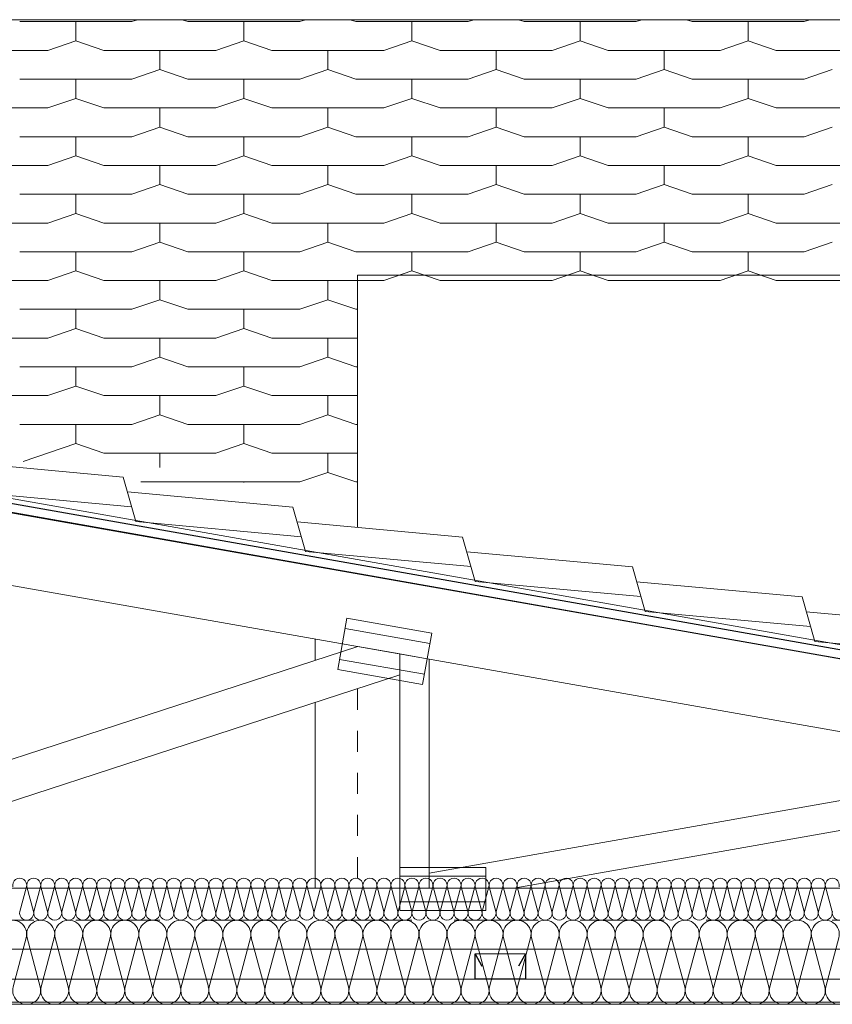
# Model space of a CAD drawing. Header units: centimetres. Extents: x -43488 to -10641, y 2063 to 22960.
# Tile 61 of 72: x -36280 to -36087, y 8685 to 8919. Entities that reach past the tile are written whole.
import ezdxf

# ---------------------------------------------------------------- set-up
doc = ezdxf.new("R2010")
doc.units = ezdxf.units.CM
doc.header["$MEASUREMENT"] = 0
doc.linetypes.add('!przerywana gęsta', pattern=[10, 5, -5])
doc.linetypes.add('Przerywana drobna', pattern=[30, 20, -10])
for name, color, linetype, lineweight, true_color in [('!kratownica_Nr_pióra__6', 7, 'Continuous', 18, 0x3fa3ff), ('@Dachy_Nr_pióra__8', 7, 'Continuous', 13, 0x42bda7), ('Dachy_Nr_pióra__6', 7, 'Continuous', 18, 0x3fa3ff), ('Meble i wyposażenie_Nr_pióra__94', 7, 'Continuous', 18, 0x9f9f9f), ('Ściany zewnętrzne_Nr_pióra__4', 7, 'Continuous', 25, 0x31fd59), ('Ściany zewnętrzne_Nr_pióra__5', 7, 'Continuous', 20, 0xfc3c2c), ('Ściany zewnętrzne_Nr_pióra__6', 7, 'Continuous', 18, 0x3fa3ff)]:
    doc.layers.add(name, color=color, linetype=linetype, lineweight=lineweight, true_color=true_color)
doc.layers.add('Ściany zewnętrzne_Nr_pióra__10', color=1, linetype='Continuous', lineweight=0)
doc.linetypes.add('izolacja 1_50', pattern='A,0,[1,Janisz._Ochraniew_DACH i KLIMA_V21.Shx,S=0.31746,R=0,X=0,Y=0],-40,0', length=40)

msp = doc.modelspace()

# ---------------------------------------------------------------- linework, layer by layer
at = {"layer": '!kratownica_Nr_pióra__6', "color": 161, "linetype": 'Continuous', "lineweight": 18, "true_color": 0x3fa3ff}
for p, q in [((-36202.2, 8777.15), (-36204.36, 8764.94)), ((-36182.02, 8773.59), (-36202.2, 8777.15)), ((-36182.45, 8771.15), (-36202.63, 8774.71)), ((-36184.17, 8761.38), (-36182.02, 8773.59)), ((-36203.93, 8767.38), (-36183.74, 8763.82)), ((-36204.36, 8764.94), (-36184.17, 8761.38)), ((-36169.11, 8717.85), (-36189.61, 8717.85)), ((-36189.61, 8717.85), (-36189.61, 8707.65)), ((-36169.11, 8707.65), (-36169.11, 8717.85)), ((-36169.11, 8715.81), (-36189.61, 8715.81)), ((-36189.61, 8709.69), (-36169.11, 8709.69)), ((-36189.61, 8707.65), (-36169.11, 8707.65))]:
    msp.add_line(p, q, dxfattribs=at)
for points in [[(-36451.23, 8832.06), (-36452.7, 8823.69), (-36454.18, 8815.31), (-35873.79, 8712.98), (-35824.84, 8712.98), (-35775.89, 8712.98)], [(-36189.61, 8763.67), (-36189.61, 8768.67), (-36199.56, 8770.42), (-36360.71, 8717.98), (-36360.71, 8712.98), (-36345.36, 8712.98)], [(-36182.61, 8767.43), (-36186.11, 8768.05), (-36189.61, 8768.67), (-36189.61, 8712.98), (-36186.11, 8712.98), (-36182.61, 8712.98)], [(-36028.35, 8736.68), (-36028.35, 8740.23), (-36038.42, 8742.01), (-36182.61, 8716.54), (-36182.61, 8712.98), (-36162.49, 8712.98)], [(-35761.71, 8698.48), (-35761.71, 8710.48), (-35775.89, 8712.98), (-36887.55, 8712.98), (-36887.55, 8705.73), (-36887.55, 8698.48)]]:
    msp.add_lwpolyline(points, close=True, dxfattribs=at)
at = {"layer": '@Dachy_Nr_pióra__8', "color": 135, "linetype": 'Continuous', "lineweight": 13, "true_color": 0x42bda7}
msp.add_line((-36550.48, 8849.73), (-35761.19, 8710.39), dxfattribs=at)
at = {"layer": 'Dachy_Nr_pióra__6', "color": 161, "linetype": 'Continuous', "lineweight": 18, "true_color": 0x3fa3ff}
for p, q in [((-35759.21, 8919.47), (-36382.71, 8919.47)), ((-36280.04, 8919.01), (-36253.38, 8919.01)), ((-36266.71, 8914.45), (-36266.71, 8919.01)), ((-36253.38, 8919.01), (-36252.02, 8919.47)), ((-36241.4, 8919.47), (-36240.04, 8919.01)), ((-36240.04, 8919.01), (-36213.38, 8919.01)), ((-36226.71, 8914.45), (-36226.71, 8919.01)), ((-36213.38, 8919.01), (-36212.02, 8919.47)), ((-36201.4, 8919.47), (-36200.04, 8919.01)), ((-36200.04, 8919.01), (-36173.38, 8919.01)), ((-36186.71, 8914.45), (-36186.71, 8919.01)), ((-36173.38, 8919.01), (-36172.02, 8919.47)), ((-36161.4, 8919.47), (-36160.04, 8919.01)), ((-36160.04, 8919.01), (-36133.38, 8919.01)), ((-36146.71, 8914.45), (-36146.71, 8919.01)), ((-36133.38, 8919.01), (-36132.02, 8919.47)), ((-36121.4, 8919.47), (-36120.04, 8919.01)), ((-36120.04, 8919.01), (-36093.38, 8919.01)), ((-36106.71, 8914.45), (-36106.71, 8919.01)), ((-36093.38, 8919.01), (-36092.02, 8919.47)), ((-36273.38, 8912.17), (-36266.71, 8914.45)), ((-36266.71, 8914.45), (-36260.04, 8912.17)), ((-36233.38, 8912.17), (-36226.71, 8914.45)), ((-36226.71, 8914.45), (-36220.04, 8912.17)), ((-36193.38, 8912.17), (-36186.71, 8914.45)), ((-36186.71, 8914.45), (-36180.04, 8912.17)), ((-36153.38, 8912.17), (-36146.71, 8914.45)), ((-36146.71, 8914.45), (-36140.04, 8912.17)), ((-36113.38, 8912.17), (-36106.71, 8914.45)), ((-36106.71, 8914.45), (-36100.04, 8912.17)), ((-36300.04, 8912.17), (-36273.38, 8912.17)), ((-36260.04, 8912.17), (-36233.38, 8912.17)), ((-36246.71, 8907.61), (-36246.71, 8912.17)), ((-36220.04, 8912.17), (-36193.38, 8912.17)), ((-36206.71, 8907.61), (-36206.71, 8912.17)), ((-36180.04, 8912.17), (-36153.38, 8912.17)), ((-36166.71, 8907.61), (-36166.71, 8912.17)), ((-36140.04, 8912.17), (-36113.38, 8912.17)), ((-36126.71, 8907.61), (-36126.71, 8912.17)), ((-36100.04, 8912.17), (-36073.38, 8912.17)), ((-36253.38, 8905.33), (-36246.71, 8907.61)), ((-36246.71, 8907.61), (-36240.04, 8905.33)), ((-36213.38, 8905.33), (-36206.71, 8907.61)), ((-36206.71, 8907.61), (-36200.04, 8905.33)), ((-36173.38, 8905.33), (-36166.71, 8907.61)), ((-36166.71, 8907.61), (-36160.04, 8905.33)), ((-36133.38, 8905.33), (-36126.71, 8907.61)), ((-36126.71, 8907.61), (-36120.04, 8905.33)), ((-36093.38, 8905.33), (-36086.71, 8907.61)), ((-36280.04, 8905.33), (-36253.38, 8905.33)), ((-36266.71, 8900.77), (-36266.71, 8905.33)), ((-36240.04, 8905.33), (-36213.38, 8905.33)), ((-36226.71, 8900.77), (-36226.71, 8905.33)), ((-36200.04, 8905.33), (-36173.38, 8905.33)), ((-36186.71, 8900.77), (-36186.71, 8905.33)), ((-36160.04, 8905.33), (-36133.38, 8905.33)), ((-36146.71, 8900.77), (-36146.71, 8905.33)), ((-36120.04, 8905.33), (-36093.38, 8905.33)), ((-36106.71, 8900.77), (-36106.71, 8905.33)), ((-36273.38, 8898.49), (-36266.71, 8900.77)), ((-36266.71, 8900.77), (-36260.04, 8898.49)), ((-36233.38, 8898.49), (-36226.71, 8900.77)), ((-36226.71, 8900.77), (-36220.04, 8898.49)), ((-36193.38, 8898.49), (-36186.71, 8900.77)), ((-36186.71, 8900.77), (-36180.04, 8898.49)), ((-36153.38, 8898.49), (-36146.71, 8900.77)), ((-36146.71, 8900.77), (-36140.04, 8898.49)), ((-36113.38, 8898.49), (-36106.71, 8900.77)), ((-36106.71, 8900.77), (-36100.04, 8898.49)), ((-36300.04, 8898.49), (-36273.38, 8898.49)), ((-36260.04, 8898.49), (-36233.38, 8898.49)), ((-36246.71, 8893.93), (-36246.71, 8898.49)), ((-36220.04, 8898.49), (-36193.38, 8898.49)), ((-36206.71, 8893.93), (-36206.71, 8898.49)), ((-36180.04, 8898.49), (-36153.38, 8898.49)), ((-36166.71, 8893.93), (-36166.71, 8898.49)), ((-36140.04, 8898.49), (-36113.38, 8898.49)), ((-36126.71, 8893.93), (-36126.71, 8898.49)), ((-36100.04, 8898.49), (-36073.38, 8898.49)), ((-36253.38, 8891.65), (-36246.71, 8893.93)), ((-36246.71, 8893.93), (-36240.04, 8891.65)), ((-36213.38, 8891.65), (-36206.71, 8893.93)), ((-36206.71, 8893.93), (-36200.04, 8891.65)), ((-36173.38, 8891.65), (-36166.71, 8893.93)), ((-36166.71, 8893.93), (-36160.04, 8891.65)), ((-36133.38, 8891.65), (-36126.71, 8893.93)), ((-36126.71, 8893.93), (-36120.04, 8891.65)), ((-36093.38, 8891.65), (-36086.71, 8893.93)), ((-36280.04, 8891.65), (-36253.38, 8891.65)), ((-36266.71, 8887.09), (-36266.71, 8891.65)), ((-36240.04, 8891.65), (-36213.38, 8891.65)), ((-36226.71, 8887.09), (-36226.71, 8891.65)), ((-36200.04, 8891.65), (-36173.38, 8891.65)), ((-36186.71, 8887.09), (-36186.71, 8891.65)), ((-36160.04, 8891.65), (-36133.38, 8891.65)), ((-36146.71, 8887.09), (-36146.71, 8891.65)), ((-36120.04, 8891.65), (-36093.38, 8891.65)), ((-36106.71, 8887.09), (-36106.71, 8891.65)), ((-36273.38, 8884.81), (-36266.71, 8887.09)), ((-36266.71, 8887.09), (-36260.04, 8884.81)), ((-36233.38, 8884.81), (-36226.71, 8887.09)), ((-36226.71, 8887.09), (-36220.04, 8884.81)), ((-36193.38, 8884.81), (-36186.71, 8887.09)), ((-36186.71, 8887.09), (-36180.04, 8884.81)), ((-36153.38, 8884.81), (-36146.71, 8887.09)), ((-36146.71, 8887.09), (-36140.04, 8884.81)), ((-36113.38, 8884.81), (-36106.71, 8887.09)), ((-36106.71, 8887.09), (-36100.04, 8884.81)), ((-36300.04, 8884.81), (-36273.38, 8884.81)), ((-36260.04, 8884.81), (-36233.38, 8884.81)), ((-36246.71, 8880.25), (-36246.71, 8884.81)), ((-36220.04, 8884.81), (-36193.38, 8884.81)), ((-36206.71, 8880.25), (-36206.71, 8884.81)), ((-36180.04, 8884.81), (-36153.38, 8884.81)), ((-36166.71, 8880.25), (-36166.71, 8884.81)), ((-36140.04, 8884.81), (-36113.38, 8884.81)), ((-36126.71, 8880.25), (-36126.71, 8884.81)), ((-36100.04, 8884.81), (-36073.38, 8884.81)), ((-36253.38, 8877.97), (-36246.71, 8880.25)), ((-36246.71, 8880.25), (-36240.04, 8877.97)), ((-36213.38, 8877.97), (-36206.71, 8880.25)), ((-36206.71, 8880.25), (-36200.04, 8877.97)), ((-36173.38, 8877.97), (-36166.71, 8880.25)), ((-36166.71, 8880.25), (-36160.04, 8877.97)), ((-36133.38, 8877.97), (-36126.71, 8880.25)), ((-36126.71, 8880.25), (-36120.04, 8877.97)), ((-36093.38, 8877.97), (-36086.71, 8880.25)), ((-36280.04, 8877.97), (-36253.38, 8877.97)), ((-36266.71, 8873.41), (-36266.71, 8877.97)), ((-36240.04, 8877.97), (-36213.38, 8877.97)), ((-36226.71, 8873.41), (-36226.71, 8877.97)), ((-36200.04, 8877.97), (-36173.38, 8877.97)), ((-36186.71, 8873.41), (-36186.71, 8877.97)), ((-36160.04, 8877.97), (-36133.38, 8877.97)), ((-36146.71, 8873.41), (-36146.71, 8877.97)), ((-36120.04, 8877.97), (-36093.38, 8877.97)), ((-36106.71, 8873.41), (-36106.71, 8877.97)), ((-36273.38, 8871.13), (-36266.71, 8873.41)), ((-36266.71, 8873.41), (-36260.04, 8871.13)), ((-36233.38, 8871.13), (-36226.71, 8873.41)), ((-36226.71, 8873.41), (-36220.04, 8871.13)), ((-36193.38, 8871.13), (-36186.71, 8873.41)), ((-36186.71, 8873.41), (-36180.04, 8871.13)), ((-36153.38, 8871.13), (-36146.71, 8873.41)), ((-36146.71, 8873.41), (-36140.04, 8871.13)), ((-36113.38, 8871.13), (-36106.71, 8873.41)), ((-36106.71, 8873.41), (-36100.04, 8871.13)), ((-36300.04, 8871.13), (-36273.38, 8871.13)), ((-36260.04, 8871.13), (-36233.38, 8871.13)), ((-36246.71, 8866.57), (-36246.71, 8871.13)), ((-36220.04, 8871.13), (-36193.38, 8871.13)), ((-36206.71, 8866.57), (-36206.71, 8871.13)), ((-36180.04, 8871.13), (-36153.38, 8871.13)), ((-36166.71, 8866.57), (-36166.71, 8871.13)), ((-36140.04, 8871.13), (-36113.38, 8871.13)), ((-36126.71, 8866.57), (-36126.71, 8871.13)), ((-36100.04, 8871.13), (-36073.38, 8871.13)), ((-36253.38, 8864.29), (-36246.71, 8866.57)), ((-36246.71, 8866.57), (-36240.04, 8864.29)), ((-36213.38, 8864.29), (-36206.71, 8866.57)), ((-36206.71, 8866.57), (-36200.04, 8864.29)), ((-36173.38, 8864.29), (-36166.71, 8866.57)), ((-36166.71, 8866.57), (-36160.04, 8864.29)), ((-36133.38, 8864.29), (-36126.71, 8866.57)), ((-36126.71, 8866.57), (-36120.04, 8864.29)), ((-36093.38, 8864.29), (-36086.71, 8866.57)), ((-36280.04, 8864.29), (-36253.38, 8864.29)), ((-36266.71, 8859.73), (-36266.71, 8864.29)), ((-36240.04, 8864.29), (-36213.38, 8864.29)), ((-36226.71, 8859.73), (-36226.71, 8864.29)), ((-36200.04, 8864.29), (-36173.38, 8864.29)), ((-36186.71, 8859.73), (-36186.71, 8864.29)), ((-36160.04, 8864.29), (-36133.38, 8864.29)), ((-36146.71, 8859.73), (-36146.71, 8864.29)), ((-36120.04, 8864.29), (-36093.38, 8864.29)), ((-36106.71, 8859.73), (-36106.71, 8864.29)), ((-36273.38, 8857.45), (-36266.71, 8859.73)), ((-36266.71, 8859.73), (-36260.04, 8857.45)), ((-36233.38, 8857.45), (-36226.71, 8859.73)), ((-36226.71, 8859.73), (-36220.04, 8857.45)), ((-36193.38, 8857.45), (-36186.71, 8859.73)), ((-36186.71, 8859.73), (-36180.04, 8857.45)), ((-36153.38, 8857.45), (-36146.71, 8859.73)), ((-36146.71, 8859.73), (-36140.04, 8857.45)), ((-36113.38, 8857.45), (-36106.71, 8859.73)), ((-36106.71, 8859.73), (-36100.04, 8857.45)), ((-36300.04, 8857.45), (-36273.38, 8857.45)), ((-36260.04, 8857.45), (-36233.38, 8857.45)), ((-36246.71, 8852.89), (-36246.71, 8857.45)), ((-36220.04, 8857.45), (-36193.38, 8857.45)), ((-36206.71, 8852.89), (-36206.71, 8857.45)), ((-36180.04, 8857.45), (-36153.38, 8857.45)), ((-36140.04, 8857.45), (-36113.38, 8857.45)), ((-36100.04, 8857.45), (-36073.38, 8857.45)), ((-36253.38, 8850.61), (-36246.71, 8852.89)), ((-36246.71, 8852.89), (-36240.04, 8850.61)), ((-36213.38, 8850.61), (-36206.71, 8852.89)), ((-36206.71, 8852.89), (-36200.04, 8850.61)), ((-36280.04, 8850.61), (-36253.38, 8850.61)), ((-36266.71, 8846.05), (-36266.71, 8850.61)), ((-36240.04, 8850.61), (-36213.38, 8850.61)), ((-36226.71, 8846.05), (-36226.71, 8850.61)), ((-36200.04, 8850.61), (-36199.71, 8850.61)), ((-36273.38, 8843.77), (-36266.71, 8846.05)), ((-36266.71, 8846.05), (-36260.04, 8843.77)), ((-36233.38, 8843.77), (-36226.71, 8846.05)), ((-36226.71, 8846.05), (-36220.04, 8843.77)), ((-36300.04, 8843.77), (-36273.38, 8843.77)), ((-36260.04, 8843.77), (-36233.38, 8843.77)), ((-36246.71, 8839.21), (-36246.71, 8843.77)), ((-36220.04, 8843.77), (-36199.71, 8843.77)), ((-36206.71, 8839.21), (-36206.71, 8843.77)), ((-36253.38, 8836.93), (-36246.71, 8839.21)), ((-36246.71, 8839.21), (-36240.04, 8836.93)), ((-36213.38, 8836.93), (-36206.71, 8839.21)), ((-36206.71, 8839.21), (-36200.04, 8836.93)), ((-36280.04, 8836.93), (-36253.38, 8836.93)), ((-36266.71, 8832.37), (-36266.71, 8836.93)), ((-36240.04, 8836.93), (-36213.38, 8836.93)), ((-36226.71, 8832.37), (-36226.71, 8836.93)), ((-36200.04, 8836.93), (-36199.71, 8836.93)), ((-36273.38, 8830.09), (-36266.71, 8832.37)), ((-36266.71, 8832.37), (-36260.04, 8830.09)), ((-36233.38, 8830.09), (-36226.71, 8832.37)), ((-36226.71, 8832.37), (-36220.04, 8830.09)), ((-36300.04, 8830.09), (-36273.38, 8830.09)), ((-36260.04, 8830.09), (-36233.38, 8830.09)), ((-36246.71, 8825.53), (-36246.71, 8830.09)), ((-36220.04, 8830.09), (-36199.71, 8830.09)), ((-36206.71, 8825.53), (-36206.71, 8830.09)), ((-36253.38, 8823.25), (-36246.71, 8825.53)), ((-36246.71, 8825.53), (-36240.04, 8823.25)), ((-36213.38, 8823.25), (-36206.71, 8825.53)), ((-36206.71, 8825.53), (-36200.04, 8823.25)), ((-36280.04, 8823.25), (-36253.38, 8823.25)), ((-36266.71, 8818.68), (-36266.71, 8823.25)), ((-36240.04, 8823.25), (-36213.38, 8823.25)), ((-36226.71, 8818.68), (-36226.71, 8823.25)), ((-36200.04, 8823.25), (-36199.71, 8823.25)), ((-36279.18, 8814.42), (-36266.71, 8818.68)), ((-36266.71, 8818.68), (-36260.04, 8816.4)), ((-36233.38, 8816.4), (-36226.71, 8818.68)), ((-36226.71, 8818.68), (-36220.04, 8816.4)), ((-36260.04, 8816.4), (-36233.38, 8816.4)), ((-36246.71, 8813), (-36246.71, 8816.4)), ((-36220.04, 8816.4), (-36199.71, 8816.4)), ((-36206.71, 8811.84), (-36206.71, 8816.4)), ((-36213.38, 8809.56), (-36206.71, 8811.84)), ((-36206.71, 8811.84), (-36200.04, 8809.56)), ((-36251.23, 8809.56), (-36213.38, 8809.56)), ((-36226.71, 8809.47), (-36226.71, 8809.56)), ((-36200.04, 8809.56), (-36199.71, 8809.56))]:
    msp.add_line(p, q, dxfattribs=at)
at = {"layer": 'Meble i wyposażenie_Nr_pióra__94', "color": 253, "linetype": 'Continuous', "lineweight": 18, "true_color": 0x9f9f9f}
for p, q in [((-36278.43, 8713.26), (-36279.99, 8707.46)), ((-36278.32, 8713.26), (-36276.77, 8707.46)), ((-36275.1, 8713.26), (-36276.65, 8707.46)), ((-36274.99, 8713.26), (-36273.43, 8707.46)), ((-36271.77, 8713.26), (-36273.32, 8707.46)), ((-36271.65, 8713.26), (-36270.1, 8707.46)), ((-36268.43, 8713.26), (-36269.99, 8707.46)), ((-36268.32, 8713.26), (-36266.77, 8707.46)), ((-36265.1, 8713.26), (-36266.65, 8707.46)), ((-36264.99, 8713.26), (-36263.43, 8707.46)), ((-36261.77, 8713.26), (-36263.32, 8707.46)), ((-36261.65, 8713.26), (-36260.1, 8707.46)), ((-36258.43, 8713.26), (-36259.99, 8707.46)), ((-36258.32, 8713.26), (-36256.77, 8707.46)), ((-36255.1, 8713.26), (-36256.65, 8707.46)), ((-36254.99, 8713.26), (-36253.43, 8707.46)), ((-36251.77, 8713.26), (-36253.32, 8707.46)), ((-36251.65, 8713.26), (-36250.1, 8707.46)), ((-36248.43, 8713.26), (-36249.99, 8707.46)), ((-36248.32, 8713.26), (-36246.77, 8707.46)), ((-36245.1, 8713.26), (-36246.65, 8707.46)), ((-36244.99, 8713.26), (-36243.43, 8707.46)), ((-36241.77, 8713.26), (-36243.32, 8707.46)), ((-36241.65, 8713.26), (-36240.1, 8707.46)), ((-36238.43, 8713.26), (-36239.99, 8707.46)), ((-36238.32, 8713.26), (-36236.77, 8707.46)), ((-36235.1, 8713.26), (-36236.65, 8707.46)), ((-36234.99, 8713.26), (-36233.43, 8707.46)), ((-36231.77, 8713.26), (-36233.32, 8707.46)), ((-36231.65, 8713.26), (-36230.1, 8707.46)), ((-36228.43, 8713.26), (-36229.99, 8707.46)), ((-36228.32, 8713.26), (-36226.77, 8707.46)), ((-36225.1, 8713.26), (-36226.65, 8707.46)), ((-36224.99, 8713.26), (-36223.43, 8707.46)), ((-36221.77, 8713.26), (-36223.32, 8707.46)), ((-36221.65, 8713.26), (-36220.1, 8707.46)), ((-36218.43, 8713.26), (-36219.99, 8707.46)), ((-36218.32, 8713.26), (-36216.77, 8707.46)), ((-36215.1, 8713.26), (-36216.65, 8707.46)), ((-36214.99, 8713.26), (-36213.43, 8707.46)), ((-36211.77, 8713.26), (-36213.32, 8707.46)), ((-36211.65, 8713.26), (-36210.1, 8707.46)), ((-36208.43, 8713.26), (-36209.99, 8707.46)), ((-36208.32, 8713.26), (-36206.77, 8707.46)), ((-36205.1, 8713.26), (-36206.65, 8707.46)), ((-36204.99, 8713.26), (-36203.43, 8707.46)), ((-36201.77, 8713.26), (-36203.32, 8707.46)), ((-36201.65, 8713.26), (-36200.1, 8707.46)), ((-36198.43, 8713.26), (-36199.99, 8707.46)), ((-36198.32, 8713.26), (-36196.77, 8707.46)), ((-36195.1, 8713.26), (-36196.65, 8707.46)), ((-36194.99, 8713.26), (-36193.43, 8707.46)), ((-36191.77, 8713.26), (-36193.32, 8707.46)), ((-36191.65, 8713.26), (-36190.1, 8707.46)), ((-36188.43, 8713.26), (-36189.99, 8707.46)), ((-36188.32, 8713.26), (-36186.77, 8707.46)), ((-36185.1, 8713.26), (-36186.65, 8707.46)), ((-36184.99, 8713.26), (-36183.43, 8707.46)), ((-36181.77, 8713.26), (-36183.32, 8707.46)), ((-36181.65, 8713.26), (-36180.1, 8707.46)), ((-36178.43, 8713.26), (-36179.99, 8707.46)), ((-36178.32, 8713.26), (-36176.77, 8707.46)), ((-36175.1, 8713.26), (-36176.65, 8707.46)), ((-36174.99, 8713.26), (-36173.43, 8707.46)), ((-36171.77, 8713.26), (-36173.32, 8707.46)), ((-36171.65, 8713.26), (-36170.1, 8707.46)), ((-36168.43, 8713.26), (-36169.99, 8707.46)), ((-36168.32, 8713.26), (-36166.77, 8707.46)), ((-36165.1, 8713.26), (-36166.65, 8707.46)), ((-36164.99, 8713.26), (-36163.43, 8707.46)), ((-36161.77, 8713.26), (-36163.32, 8707.46)), ((-36161.65, 8713.26), (-36160.1, 8707.46)), ((-36158.43, 8713.26), (-36159.99, 8707.46)), ((-36158.32, 8713.26), (-36156.77, 8707.46)), ((-36155.1, 8713.26), (-36156.65, 8707.46)), ((-36154.99, 8713.26), (-36153.43, 8707.46)), ((-36151.77, 8713.26), (-36153.32, 8707.46)), ((-36151.65, 8713.26), (-36150.1, 8707.46)), ((-36148.43, 8713.26), (-36149.99, 8707.46)), ((-36148.32, 8713.26), (-36146.77, 8707.46)), ((-36145.1, 8713.26), (-36146.65, 8707.46)), ((-36144.99, 8713.26), (-36143.43, 8707.46)), ((-36141.77, 8713.26), (-36143.32, 8707.46)), ((-36141.65, 8713.26), (-36140.1, 8707.46)), ((-36138.43, 8713.26), (-36139.99, 8707.46)), ((-36138.32, 8713.26), (-36136.77, 8707.46)), ((-36135.1, 8713.26), (-36136.65, 8707.46)), ((-36134.99, 8713.26), (-36133.43, 8707.46)), ((-36131.77, 8713.26), (-36133.32, 8707.46)), ((-36131.65, 8713.26), (-36130.1, 8707.46)), ((-36128.43, 8713.26), (-36129.99, 8707.46)), ((-36128.32, 8713.26), (-36126.77, 8707.46)), ((-36125.1, 8713.26), (-36126.65, 8707.46)), ((-36124.99, 8713.26), (-36123.43, 8707.46)), ((-36121.77, 8713.26), (-36123.32, 8707.46)), ((-36121.65, 8713.26), (-36120.1, 8707.46)), ((-36118.43, 8713.26), (-36119.99, 8707.46)), ((-36118.32, 8713.26), (-36116.77, 8707.46)), ((-36115.1, 8713.26), (-36116.65, 8707.46)), ((-36114.99, 8713.26), (-36113.43, 8707.46)), ((-36111.77, 8713.26), (-36113.32, 8707.46)), ((-36111.65, 8713.26), (-36110.1, 8707.46)), ((-36108.43, 8713.26), (-36109.99, 8707.46)), ((-36108.32, 8713.26), (-36106.77, 8707.46)), ((-36105.1, 8713.26), (-36106.65, 8707.46)), ((-36104.99, 8713.26), (-36103.43, 8707.46)), ((-36101.77, 8713.26), (-36103.32, 8707.46)), ((-36101.65, 8713.26), (-36100.1, 8707.46)), ((-36098.43, 8713.26), (-36099.99, 8707.46)), ((-36098.32, 8713.26), (-36096.77, 8707.46)), ((-36095.1, 8713.26), (-36096.65, 8707.46)), ((-36094.99, 8713.26), (-36093.43, 8707.46)), ((-36091.77, 8713.26), (-36093.32, 8707.46)), ((-36091.65, 8713.26), (-36090.1, 8707.46)), ((-36088.43, 8713.26), (-36089.99, 8707.46)), ((-36088.32, 8713.26), (-36086.77, 8707.46)), ((-36278.49, 8701.16), (-36281.6, 8689.55)), ((-36278.26, 8701.16), (-36275.16, 8689.55)), ((-36271.82, 8701.16), (-36274.93, 8689.55)), ((-36271.6, 8701.16), (-36268.49, 8689.55)), ((-36265.16, 8701.16), (-36268.26, 8689.55)), ((-36264.93, 8701.16), (-36261.82, 8689.55)), ((-36258.49, 8701.16), (-36261.6, 8689.55)), ((-36258.26, 8701.16), (-36255.16, 8689.55)), ((-36251.82, 8701.16), (-36254.93, 8689.55)), ((-36251.6, 8701.16), (-36248.49, 8689.55)), ((-36245.16, 8701.16), (-36248.26, 8689.55)), ((-36244.93, 8701.16), (-36241.82, 8689.55)), ((-36238.49, 8701.16), (-36241.6, 8689.55)), ((-36238.26, 8701.16), (-36235.16, 8689.55)), ((-36231.82, 8701.16), (-36234.93, 8689.55)), ((-36231.6, 8701.16), (-36228.49, 8689.55)), ((-36225.16, 8701.16), (-36228.26, 8689.55)), ((-36224.93, 8701.16), (-36221.82, 8689.55)), ((-36218.49, 8701.16), (-36221.6, 8689.55)), ((-36218.26, 8701.16), (-36215.16, 8689.55)), ((-36211.82, 8701.16), (-36214.93, 8689.55)), ((-36211.6, 8701.16), (-36208.49, 8689.55)), ((-36205.16, 8701.16), (-36208.26, 8689.55)), ((-36204.93, 8701.16), (-36201.82, 8689.55)), ((-36198.49, 8701.16), (-36201.6, 8689.55)), ((-36198.26, 8701.16), (-36195.16, 8689.55)), ((-36191.82, 8701.16), (-36194.93, 8689.55)), ((-36191.6, 8701.16), (-36188.49, 8689.55)), ((-36185.16, 8701.16), (-36188.26, 8689.55)), ((-36184.93, 8701.16), (-36181.82, 8689.55)), ((-36178.49, 8701.16), (-36181.6, 8689.55)), ((-36178.26, 8701.16), (-36175.16, 8689.55)), ((-36171.82, 8701.16), (-36174.93, 8689.55)), ((-36171.6, 8701.16), (-36168.49, 8689.55)), ((-36165.16, 8701.16), (-36168.26, 8689.55)), ((-36164.93, 8701.16), (-36161.82, 8689.55)), ((-36158.49, 8701.16), (-36161.6, 8689.55)), ((-36158.26, 8701.16), (-36155.16, 8689.55)), ((-36151.82, 8701.16), (-36154.93, 8689.55)), ((-36151.6, 8701.16), (-36148.49, 8689.55)), ((-36145.16, 8701.16), (-36148.26, 8689.55)), ((-36144.93, 8701.16), (-36141.82, 8689.55)), ((-36138.49, 8701.16), (-36141.6, 8689.55)), ((-36138.26, 8701.16), (-36135.16, 8689.55)), ((-36131.82, 8701.16), (-36134.93, 8689.55)), ((-36131.6, 8701.16), (-36128.49, 8689.55)), ((-36125.16, 8701.16), (-36128.26, 8689.55)), ((-36124.93, 8701.16), (-36121.82, 8689.55)), ((-36118.49, 8701.16), (-36121.6, 8689.55)), ((-36118.26, 8701.16), (-36115.16, 8689.55)), ((-36111.82, 8701.16), (-36114.93, 8689.55)), ((-36111.6, 8701.16), (-36108.49, 8689.55)), ((-36105.16, 8701.16), (-36108.26, 8689.55)), ((-36104.93, 8701.16), (-36101.82, 8689.55)), ((-36098.49, 8701.16), (-36101.6, 8689.55)), ((-36098.26, 8701.16), (-36095.16, 8689.55)), ((-36091.82, 8701.16), (-36094.93, 8689.55)), ((-36091.6, 8701.16), (-36088.49, 8689.55)), ((-36085.16, 8701.16), (-36088.26, 8689.55))]:
    msp.add_line(p, q, dxfattribs=at)
for centre, radius, start, end in [((-36280.04, 8713.69), 1.67, 345.0191, 194.9809), ((-36276.71, 8713.69), 1.67, 345.0191, 194.9809), ((-36273.38, 8713.69), 1.67, 345.0191, 194.9809), ((-36270.04, 8713.69), 1.67, 345.0191, 194.9809), ((-36266.71, 8713.69), 1.67, 345.0191, 194.9809), ((-36263.38, 8713.69), 1.67, 345.0191, 194.9809), ((-36260.04, 8713.69), 1.67, 345.0191, 194.9809), ((-36256.71, 8713.69), 1.67, 345.0191, 194.9809), ((-36253.38, 8713.69), 1.67, 345.0191, 194.9809), ((-36250.04, 8713.69), 1.67, 345.0191, 194.9809), ((-36246.71, 8713.69), 1.67, 345.0191, 194.9809), ((-36243.38, 8713.69), 1.67, 345.0191, 194.9809), ((-36240.04, 8713.69), 1.67, 345.0191, 194.9809), ((-36236.71, 8713.69), 1.67, 345.0191, 194.9809), ((-36233.38, 8713.69), 1.67, 345.0191, 194.9809), ((-36230.04, 8713.69), 1.67, 345.0191, 194.9809), ((-36226.71, 8713.69), 1.67, 345.0191, 194.9809), ((-36223.38, 8713.69), 1.67, 345.0191, 194.9809), ((-36220.04, 8713.69), 1.67, 345.0191, 194.9809), ((-36216.71, 8713.69), 1.67, 345.0191, 194.9809), ((-36213.38, 8713.69), 1.67, 345.0191, 194.9809), ((-36210.04, 8713.69), 1.67, 345.0191, 194.9809), ((-36206.71, 8713.69), 1.67, 345.0191, 194.9809), ((-36203.38, 8713.69), 1.67, 345.0191, 194.9809), ((-36200.04, 8713.69), 1.67, 345.0191, 194.9809), ((-36196.71, 8713.69), 1.67, 345.0191, 194.9809), ((-36193.38, 8713.69), 1.67, 345.0191, 194.9809), ((-36190.04, 8713.69), 1.67, 345.0191, 194.9809), ((-36186.71, 8713.69), 1.67, 345.0191, 194.9809), ((-36183.38, 8713.69), 1.67, 345.0191, 194.9809), ((-36180.04, 8713.69), 1.67, 345.0191, 194.9809), ((-36176.71, 8713.69), 1.67, 345.0191, 194.9809), ((-36173.38, 8713.69), 1.67, 345.0191, 194.9809), ((-36170.04, 8713.69), 1.67, 345.0191, 194.9809), ((-36166.71, 8713.69), 1.67, 345.0191, 194.9809), ((-36163.38, 8713.69), 1.67, 345.0191, 194.9809), ((-36160.04, 8713.69), 1.67, 345.0191, 194.9809), ((-36156.71, 8713.69), 1.67, 345.0191, 194.9809), ((-36153.38, 8713.69), 1.67, 345.0191, 194.9809), ((-36150.04, 8713.69), 1.67, 345.0191, 194.9809), ((-36146.71, 8713.69), 1.67, 345.0191, 194.9809), ((-36143.38, 8713.69), 1.67, 345.0191, 194.9809), ((-36140.04, 8713.69), 1.67, 345.0191, 194.9809), ((-36136.71, 8713.69), 1.67, 345.0191, 194.9809), ((-36133.38, 8713.69), 1.67, 345.0191, 194.9809), ((-36130.04, 8713.69), 1.67, 345.0191, 194.9809), ((-36126.71, 8713.69), 1.67, 345.0191, 194.9809), ((-36123.38, 8713.69), 1.67, 345.0191, 194.9809), ((-36120.04, 8713.69), 1.67, 345.0191, 194.9809), ((-36116.71, 8713.69), 1.67, 345.0191, 194.9809), ((-36113.38, 8713.69), 1.67, 345.0191, 194.9809), ((-36110.04, 8713.69), 1.67, 345.0191, 194.9809), ((-36106.71, 8713.69), 1.67, 345.0191, 194.9809), ((-36103.38, 8713.69), 1.67, 345.0191, 194.9809), ((-36100.04, 8713.69), 1.67, 345.0191, 194.9809), ((-36096.71, 8713.69), 1.67, 345.0191, 194.9809), ((-36093.38, 8713.69), 1.67, 345.0191, 194.9809), ((-36090.04, 8713.69), 1.67, 345.0191, 194.9809), ((-36086.71, 8713.69), 1.67, 345.0191, 194.9809), ((-36278.38, 8707.03), 1.67, 165.0191, 14.9809), ((-36275.04, 8707.03), 1.67, 165.0191, 14.9809), ((-36271.71, 8707.03), 1.67, 165.0191, 14.9809), ((-36268.38, 8707.03), 1.67, 165.0191, 14.9809), ((-36265.04, 8707.03), 1.67, 165.0191, 14.9809), ((-36261.71, 8707.03), 1.67, 165.0191, 14.9809), ((-36258.38, 8707.03), 1.67, 165.0191, 14.9809), ((-36255.04, 8707.03), 1.67, 165.0191, 14.9809), ((-36251.71, 8707.03), 1.67, 165.0191, 14.9809), ((-36248.38, 8707.03), 1.67, 165.0191, 14.9809), ((-36245.04, 8707.03), 1.67, 165.0191, 14.9809), ((-36241.71, 8707.03), 1.67, 165.0191, 14.9809), ((-36238.38, 8707.03), 1.67, 165.0191, 14.9809), ((-36235.04, 8707.03), 1.67, 165.0191, 14.9809), ((-36231.71, 8707.03), 1.67, 165.0191, 14.9809), ((-36228.38, 8707.03), 1.67, 165.0191, 14.9809), ((-36225.04, 8707.03), 1.67, 165.0191, 14.9809), ((-36221.71, 8707.03), 1.67, 165.0191, 14.9809), ((-36218.38, 8707.03), 1.67, 165.0191, 14.9809), ((-36215.04, 8707.03), 1.67, 165.0191, 14.9809), ((-36211.71, 8707.03), 1.67, 165.0191, 14.9809), ((-36208.38, 8707.03), 1.67, 165.0191, 14.9809), ((-36205.04, 8707.03), 1.67, 165.0191, 14.9809), ((-36201.71, 8707.03), 1.67, 165.0191, 14.9809), ((-36198.38, 8707.03), 1.67, 165.0191, 14.9809), ((-36195.04, 8707.03), 1.67, 165.0191, 14.9809), ((-36191.71, 8707.03), 1.67, 165.0191, 14.9809), ((-36188.38, 8707.03), 1.67, 165.0191, 14.9809), ((-36185.04, 8707.03), 1.67, 165.0191, 14.9809), ((-36181.71, 8707.03), 1.67, 165.0191, 14.9809), ((-36178.38, 8707.03), 1.67, 165.0191, 14.9809), ((-36175.04, 8707.03), 1.67, 165.0191, 14.9809), ((-36171.71, 8707.03), 1.67, 165.0191, 14.9809), ((-36168.38, 8707.03), 1.67, 165.0191, 14.9809), ((-36165.04, 8707.03), 1.67, 165.0191, 14.9809), ((-36161.71, 8707.03), 1.67, 165.0191, 14.9809), ((-36158.38, 8707.03), 1.67, 165.0191, 14.9809), ((-36155.04, 8707.03), 1.67, 165.0191, 14.9809), ((-36151.71, 8707.03), 1.67, 165.0191, 14.9809), ((-36148.38, 8707.03), 1.67, 165.0191, 14.9809), ((-36145.04, 8707.03), 1.67, 165.0191, 14.9809), ((-36141.71, 8707.03), 1.67, 165.0191, 14.9809), ((-36138.38, 8707.03), 1.67, 165.0191, 14.9809), ((-36135.04, 8707.03), 1.67, 165.0191, 14.9809), ((-36131.71, 8707.03), 1.67, 165.0191, 14.9809), ((-36128.38, 8707.03), 1.67, 165.0191, 14.9809), ((-36125.04, 8707.03), 1.67, 165.0191, 14.9809), ((-36121.71, 8707.03), 1.67, 165.0191, 14.9809), ((-36118.38, 8707.03), 1.67, 165.0191, 14.9809), ((-36115.04, 8707.03), 1.67, 165.0191, 14.9809), ((-36111.71, 8707.03), 1.67, 165.0191, 14.9809), ((-36108.38, 8707.03), 1.67, 165.0191, 14.9809), ((-36105.04, 8707.03), 1.67, 165.0191, 14.9809), ((-36101.71, 8707.03), 1.67, 165.0191, 14.9809), ((-36098.38, 8707.03), 1.67, 165.0191, 14.9809), ((-36095.04, 8707.03), 1.67, 165.0191, 14.9809), ((-36091.71, 8707.03), 1.67, 165.0191, 14.9809), ((-36088.38, 8707.03), 1.67, 165.0191, 14.9809), ((-36085.04, 8707.03), 1.67, 165.0191, 14.9809), ((-36281.71, 8702.03), 3.33, 345.0191, 194.9809), ((-36275.04, 8702.03), 3.33, 345.0191, 194.9809), ((-36268.38, 8702.03), 3.33, 345.0191, 194.9809), ((-36261.71, 8702.03), 3.33, 345.0191, 194.9809), ((-36255.04, 8702.03), 3.33, 345.0191, 194.9809), ((-36248.38, 8702.03), 3.33, 345.0191, 194.9809), ((-36241.71, 8702.03), 3.33, 345.0191, 194.9809), ((-36235.04, 8702.03), 3.33, 345.0191, 194.9809), ((-36228.38, 8702.03), 3.33, 345.0191, 194.9809), ((-36221.71, 8702.03), 3.33, 345.0191, 194.9809), ((-36215.04, 8702.03), 3.33, 345.0191, 194.9809), ((-36208.38, 8702.03), 3.33, 345.0191, 194.9809), ((-36201.71, 8702.03), 3.33, 345.0191, 194.9809), ((-36195.04, 8702.03), 3.33, 345.0191, 194.9809), ((-36188.38, 8702.03), 3.33, 345.0191, 194.9809), ((-36181.71, 8702.03), 3.33, 345.0191, 194.9809), ((-36175.04, 8702.03), 3.33, 345.0191, 194.9809), ((-36168.38, 8702.03), 3.33, 345.0191, 194.9809), ((-36161.71, 8702.03), 3.33, 345.0191, 194.9809), ((-36155.04, 8702.03), 3.33, 345.0191, 194.9809), ((-36148.38, 8702.03), 3.33, 345.0191, 194.9809), ((-36141.71, 8702.03), 3.33, 345.0191, 194.9809), ((-36135.04, 8702.03), 3.33, 345.0191, 194.9809), ((-36128.38, 8702.03), 3.33, 345.0191, 194.9809), ((-36121.71, 8702.03), 3.33, 345.0191, 194.9809), ((-36115.04, 8702.03), 3.33, 345.0191, 194.9809), ((-36108.38, 8702.03), 3.33, 345.0191, 194.9809), ((-36101.71, 8702.03), 3.33, 345.0191, 194.9809), ((-36095.04, 8702.03), 3.33, 345.0191, 194.9809), ((-36088.38, 8702.03), 3.33, 345.0191, 194.9809), ((-36278.38, 8688.69), 3.33, 165.0191, 14.9809), ((-36271.71, 8688.69), 3.33, 165.0191, 14.9809), ((-36265.04, 8688.69), 3.33, 165.0191, 14.9809), ((-36258.38, 8688.69), 3.33, 165.0191, 14.9809), ((-36251.71, 8688.69), 3.33, 165.0191, 14.9809), ((-36245.04, 8688.69), 3.33, 165.0191, 14.9809), ((-36238.38, 8688.69), 3.33, 165.0191, 14.9809), ((-36231.71, 8688.69), 3.33, 165.0191, 14.9809), ((-36225.04, 8688.69), 3.33, 165.0191, 14.9809), ((-36218.38, 8688.69), 3.33, 165.0191, 14.9809), ((-36211.71, 8688.69), 3.33, 165.0191, 14.9809), ((-36205.04, 8688.69), 3.33, 165.0191, 14.9809), ((-36198.38, 8688.69), 3.33, 165.0191, 14.9809), ((-36191.71, 8688.69), 3.33, 165.0191, 14.9809), ((-36185.04, 8688.69), 3.33, 165.0191, 14.9809), ((-36178.38, 8688.69), 3.33, 165.0191, 14.9809), ((-36171.71, 8688.69), 3.33, 165.0191, 14.9809), ((-36165.04, 8688.69), 3.33, 165.0191, 14.9809), ((-36158.38, 8688.69), 3.33, 165.0191, 14.9809), ((-36151.71, 8688.69), 3.33, 165.0191, 14.9809), ((-36145.04, 8688.69), 3.33, 165.0191, 14.9809), ((-36138.38, 8688.69), 3.33, 165.0191, 14.9809), ((-36131.71, 8688.69), 3.33, 165.0191, 14.9809), ((-36125.04, 8688.69), 3.33, 165.0191, 14.9809), ((-36118.38, 8688.69), 3.33, 165.0191, 14.9809), ((-36111.71, 8688.69), 3.33, 165.0191, 14.9809), ((-36105.04, 8688.69), 3.33, 165.0191, 14.9809), ((-36098.38, 8688.69), 3.33, 165.0191, 14.9809), ((-36091.71, 8688.69), 3.33, 165.0191, 14.9809), ((-36085.04, 8688.69), 3.33, 165.0191, 14.9809)]:
    msp.add_arc(centre, radius, start, end, dxfattribs=at)
at = {"layer": 'Ściany zewnętrzne_Nr_pióra__10', "color": 1, "linetype": 'izolacja 1_50', "lineweight": 0}
for p, q in [((-35760.54, 8713.66), (-36668.29, 8873.71)), ((-35901.71, 8685.86), (-36349.28, 8685.86))]:
    msp.add_line(p, q, dxfattribs=at)
at = {"layer": 'Ściany zewnętrzne_Nr_pióra__4', "color": 100, "linetype": 'Continuous', "lineweight": 25, "true_color": 0x31fd59}
for p, q in [((-36668.83, 8872.66), (-35760.81, 8712.56)), ((-35761.19, 8710.39), (-36669.21, 8870.49)), ((-36171.71, 8691.36), (-36171.71, 8697.36)), ((-36171.71, 8697.36), (-36170.07, 8694.44)), ((-36159.71, 8697.36), (-36161.35, 8694.44)), ((-36159.71, 8697.36), (-36159.71, 8691.36)), ((-36159.71, 8691.36), (-36171.71, 8691.36))]:
    msp.add_line(p, q, dxfattribs=at)
at = {"layer": 'Ściany zewnętrzne_Nr_pióra__5', "color": 20, "linetype": 'Continuous', "lineweight": 20, "true_color": 0xfc3c2c}
for p, q in [((-36294.78, 8814.33), (-36255.41, 8810.73)), ((-36252.39, 8800.15), (-36255.41, 8810.73)), ((-36292.77, 8807.28), (-36253.4, 8803.68)), ((-36254.4, 8807.2), (-36215.03, 8803.6)), ((-36212.01, 8793.02), (-36215.03, 8803.6)), ((-36252.39, 8800.15), (-36213.02, 8796.55)), ((-36214.03, 8800.07), (-36174.66, 8796.47)), ((-36174.66, 8796.47), (-36171.64, 8785.89)), ((-36212.01, 8793.02), (-36172.64, 8789.42)), ((-36173.65, 8792.95), (-36134.28, 8789.34)), ((-36131.26, 8778.77), (-36134.28, 8789.34)), ((-36171.64, 8785.89), (-36132.27, 8782.29)), ((-36133.27, 8785.82), (-36093.9, 8782.22)), ((-36090.89, 8771.64), (-36093.9, 8782.22)), ((-36131.26, 8778.77), (-36091.89, 8775.16)), ((-36092.9, 8778.69), (-36053.53, 8775.09)), ((-36090.89, 8771.64), (-36051.52, 8768.04))]:
    msp.add_line(p, q, dxfattribs=at)
at = {"layer": 'Ściany zewnętrzne_Nr_pióra__6', "color": 161, "linetype": 'Continuous', "lineweight": 18, "true_color": 0x3fa3ff}
for p, q in [((-36199.71, 8798.76), (-36199.71, 8858.71)), ((-36199.71, 8858.71), (-36080.71, 8858.71)), ((-36209.71, 8767.12), (-36209.71, 8772.21)), ((-36209.71, 8712.98), (-36209.71, 8757.13)), ((-36159.71, 8697.36), (-36171.71, 8697.36)), ((-35901.71, 8691.36), (-36351.71, 8691.36)), ((-35901.71, 8685.36), (-36349.28, 8685.36))]:
    msp.add_line(p, q, dxfattribs=at)
at = {"layer": 'Ściany zewnętrzne_Nr_pióra__6', "color": 161, "linetype": '!przerywana gęsta', "lineweight": 18, "true_color": 0x3fa3ff}
msp.add_line((-36199.71, 8760.38), (-36199.71, 8712.98), dxfattribs=at)
at = {"layer": 'Ściany zewnętrzne_Nr_pióra__6', "color": 161, "linetype": 'Przerywana drobna', "lineweight": 18, "true_color": 0x3fa3ff}
msp.add_line((-35916.71, 8705.36), (-36336.71, 8705.36), dxfattribs=at)

doc.saveas('drawing.dxf')
